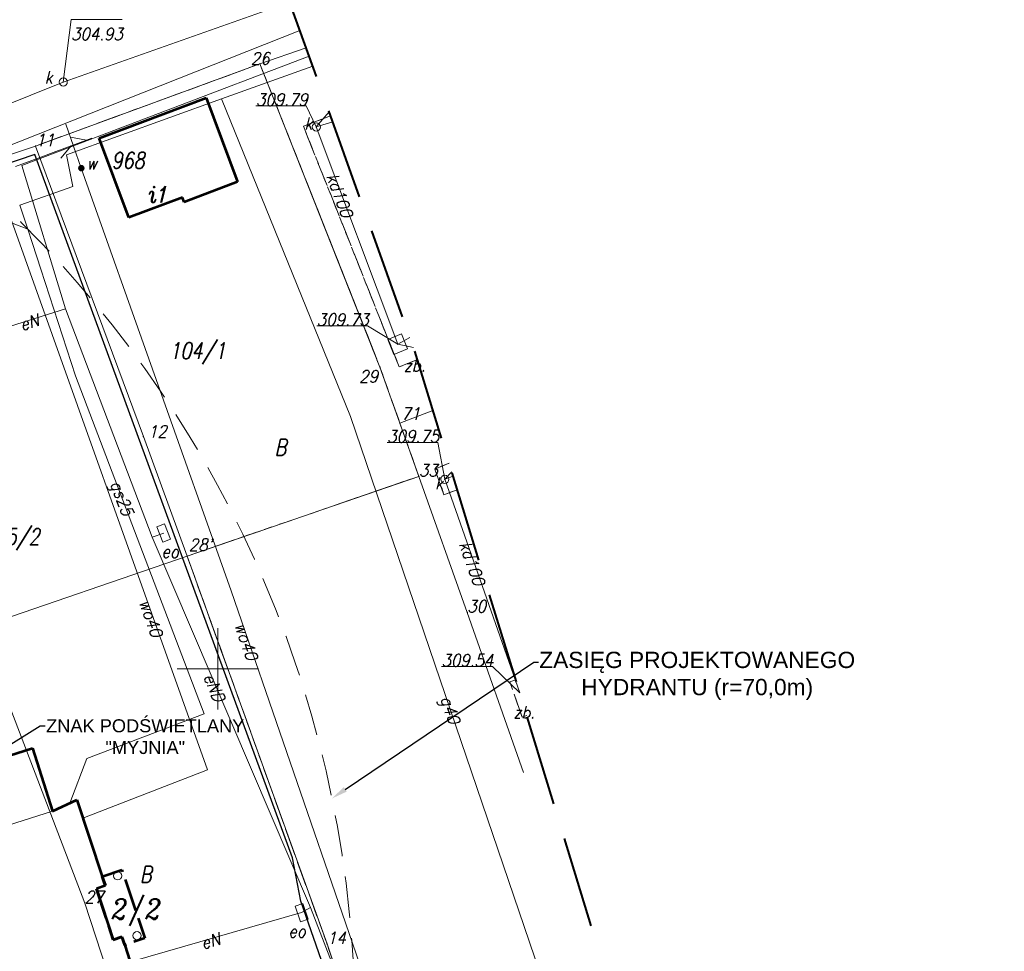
# Model space of a CAD drawing. Header units: metres. Extents: x 779 to 7046, y -512 to 9570.
# Tile 89 of 256: x 2230 to 2290, y -271 to -214. Entities that reach past the tile are written whole.
import ezdxf
from ezdxf import colors
from ezdxf.entities.mleader import LeaderData, LeaderLine
from ezdxf.math import Vec2, Vec3

# ---------------------------------------------------------------- set-up
doc = ezdxf.new("R2010")
doc.units = ezdxf.units.M
for name, pattern in [('0.5_0.5', [1, 0.5, -0.5]), ('1.5_0.5', [2, 1.5, -0.5]), ('2.0_0.5', [2.5, 2, -0.5]), ('CIĄGłA', [0]), ('DASHEDX2', [38.1, 25.4, -12.7]), ('DGN Style 3', [7.83309, 5.595065, -2.238026])]:
    doc.linetypes.add(name, pattern=pattern)
for name, color, linetype, lineweight in [('203-punkt graniczny', 7, 'Continuous', 0), ('203-punkt graniczny-Atr103', 7, 'Continuous', 0), ('210-oznaczenie konturu użytku gruntowego', 7, 'Continuous', 0), ('211-numer działki ewidencyjnej', 7, 'Continuous', 0), ('217-kontur klasyfikacyjny', 7, 'Continuous', 0), ('218-kontur użytku gruntowego', 7, 'Continuous', 0), ('219-działka ewidencyjna', 7, 'Continuous', 0), ('311-podpora', 7, 'Continuous', 0), ('312-budynek ewidencyjny', 7, 'Continuous', 0), ('312-oznaczenie budynku ewidencyjnego', 7, 'Continuous', 0), ('312-oznaczenie budynku ewidencyjnego-Atr117', 7, 'Continuous', 0), ('320-blok - kondygnacja nadziemna', 7, 'Continuous', 0), ('AGP1_HATCH', 7, 'Continuous', 5), ('AGP1_OPISY', 7, 'Continuous', 13), ('blok - nawis', 7, 'Continuous', 0), ('blok - nawis-Atr25', 7, 'Continuous', 0), ('ogrodzenie trwałe (linia)', 7, 'Continuous', 0), ('przewód elektroenergetyczny (linia)-SEPOD', 7, 'Continuous', 0), ('przewód elektroenergetyczny (linia)-SEPOD-Atr1', 7, 'Continuous', 0), ('przewód gazowy (linia)-SG', 7, 'Continuous', 0), ('przewód gazowy (linia)-SG-Atr1', 7, 'Continuous', 0), ('przewód kanalizacyjny (linia)-SK', 7, 'Continuous', 0), ('przewód kanalizacyjny (linia)-SK-Atr1', 7, 'Continuous', 0), ('przewód telekomunikacyjny (linia)-STPOW - symbol', 7, 'Continuous', 0), ('przewód wodociągowy (linia)-SW', 7, 'Continuous', 0), ('przewód wodociągowy (linia)-SW-Atr1', 7, 'Continuous', 0), ('punkt o określonej wysokości (sieć kanalizacyjna)-SK', 7, 'Continuous', 0), ('punkt o określonej wysokości (sieć kanalizacyjna)-SK-Atr2', 7, 'Continuous', 0), ('punkt o określonej wysokości (sieć kanalizacyjna)-SK-Atr3', 7, 'Continuous', 0), ('Sekcje', 7, 'Continuous', 0), ('studzienka okrągła - przewód kanalizacyjny (punkt)-SK', 7, 'Continuous', 0), ('studzienka okrągła - przewód kanalizacyjny (punkt)-SK-Atr17', 7, 'Continuous', 0), ('szafa elektroenergetyczna (punkt)-SE', 7, 'Continuous', 0), ('szafa elektroenergetyczna (punkt)-SE-Atr17', 7, 'Continuous', 0), ('Zakres', 7, 'Continuous', 0), ('zasuwa - siec wodociągowa (punkt)-SW', 7, 'Continuous', 0), ('zasuwa - siec wodociągowa (punkt)-SW-Atr17', 7, 'Continuous', 0), ('zbiornik - przewód kanalizacyjny (punkt)-SK', 7, 'Continuous', 0), ('zbiornik - przewód kanalizacyjny (punkt)-SK-Atr17', 7, 'Continuous', 0)]:
    doc.layers.add(name, color=color, linetype=linetype, lineweight=lineweight)
doc.styles.add('ARIAL', font='arial.ttf')
doc.styles.get("Standard").update_dxf_attribs({"font": 'arial.ttf'})
doc.linetypes.add('902-500', pattern='A,3.75,[24,dgnlstyle-geo-mz.shx,S=0.002786,R=0,X=0,Y=0],3.75', length=7.5)

# ---------------------------------------------------------------- blocks, each defined once
blk = doc.blocks.new('311')
at = {"color": 0, "linetype": 'Continuous', "lineweight": -2, "ltscale": 10}
blk.add_circle((0, 0), 2.5, dxfattribs=at)
blk = doc.blocks.new('203')
at = {"linetype": 'Continuous', "lineweight": -2, "ltscale": 10}
h = blk.add_hatch(color=0, dxfattribs=at)
edge = h.paths.add_edge_path()
edge.add_arc((0, 0), 0.45, 0, 360)
blk = doc.blocks.new('US15')
at = {"color": 0, "linetype": 'Continuous', "lineweight": -2, "ltscale": 10}
blk.add_circle((0, 0), 2.5, dxfattribs=at)
blk = doc.blocks.new('PW01_1')
at = {"linetype": 'Continuous', "lineweight": 13, "ltscale": 10}
h = blk.add_hatch(color=0, dxfattribs=at)
edge = h.paths.add_edge_path()
edge.add_arc((0, 0), 0.45, 0, 360)
blk = doc.blocks.new('US27')
at = {"color": 0, "linetype": 'Continuous', "lineweight": -2, "ltscale": 10}
for p, q in [((-5, -4.5), (-5, 4.5)), ((-5, 4.5), (5, 4.5)), ((5, -4.5), (5, 4.5)), ((-5, -4.5), (5, -4.5))]:
    blk.add_line(p, q, dxfattribs=at)
blk = doc.blocks.new('US25_2')
at = {"linetype": 'Continuous', "lineweight": -2, "ltscale": 10}
h = blk.add_hatch(color=0, dxfattribs=at)
edge = h.paths.add_edge_path()
edge.add_arc((0, 0), 2, 0, 360)
blk = doc.blocks.new('PT01')
at = {"color": 0, "linetype": 'Continuous', "lineweight": 13, "ltscale": 10}
for p, q in [((6.5, 0), (0, 0)), ((6.5, 0), (16.5, 0)), ((16.5, 0), (26.5, 0)), ((26.5, 0), (36.5, 0)), ((36.5, 0), (27.84, -5)), ((36.5, 0), (46.5, 0)), ((46.5, 0), (37.84, 5)), ((46.5, 0), (50, 0))]:
    blk.add_line(p, q, dxfattribs=at)
blk = doc.blocks.new('US18_1')
at = {"color": 0, "linetype": 'Continuous', "lineweight": -2, "ltscale": 10}
for p, q in [((-5, -2.5), (-5, 2.5)), ((-5, 2.5), (5, 2.5)), ((5, -2.5), (5, 2.5)), ((-5, -2.5), (5, -2.5))]:
    blk.add_line(p, q, dxfattribs=at)
blk = doc.blocks.new('PZT MDCP podkład')
at = {"layer": '217-kontur klasyfikacyjny', "color": 252, "linetype": '1.5_0.5', "lineweight": 13, "true_color": 0x939598, "flags": 128}
for points in [[(2164.946, 147.386), (2178.726, 152.436)], [(2178.726, 152.436), (2186.096, 133.796)], [(2181.396, 148.606), (2183.059, 149.234)], [(2187.276, 133.816), (2181.396, 148.606)], [(2188.392, 134.266), (2187.276, 133.816)], [(2186.096, 133.796), (2187.316, 130.366)], [(2187.316, 130.366), (2188.486, 127.096)], [(2189.466, 127.546), (2190.347, 127.901)], [(2188.486, 127.096), (2174.256, 122.196)], [(2190.026, 125.966), (2189.466, 127.546)], [(2190.846, 126.277), (2190.026, 125.966)], [(2174.256, 122.196), (2182.846, 98.376)], [(2194.066, 114.466), (2194.434, 114.596)], [(2194.826, 112.296), (2194.066, 114.466)], [(2195.109, 112.397), (2194.826, 112.296)], [(2182.846, 98.376), (2189.436, 78.656)]]:
    blk.add_lwpolyline(points, dxfattribs=at)
at = {"layer": '218-kontur użytku gruntowego', "color": 252, "linetype": '0.5_0.5', "lineweight": 13, "true_color": 0x939598, "flags": 128}
for points in [[(2164.946, 147.386), (2178.726, 152.436)], [(2178.726, 152.436), (2164.946, 147.386)], [(2178.726, 152.436), (2186.096, 133.796)], [(2186.096, 133.796), (2178.726, 152.436)], [(2181.396, 148.606), (2183.059, 149.234)], [(2183.059, 149.234), (2181.396, 148.606)], [(2187.276, 133.816), (2181.396, 148.606)], [(2181.396, 148.606), (2187.276, 133.816)], [(2188.392, 134.266), (2187.276, 133.816)], [(2187.276, 133.816), (2188.392, 134.266)], [(2186.096, 133.796), (2187.316, 130.366)], [(2187.316, 130.366), (2186.096, 133.796)], [(2187.316, 130.366), (2188.486, 127.096)], [(2188.486, 127.096), (2187.316, 130.366)], [(2189.466, 127.546), (2190.347, 127.901)], [(2190.347, 127.901), (2189.466, 127.546)], [(2188.486, 127.096), (2174.256, 122.196)], [(2174.256, 122.196), (2188.486, 127.096)], [(2190.026, 125.966), (2189.466, 127.546)], [(2189.466, 127.546), (2190.026, 125.966)], [(2190.846, 126.277), (2190.026, 125.966)], [(2190.026, 125.966), (2190.846, 126.277)], [(2174.256, 122.196), (2182.846, 98.376)], [(2182.846, 98.376), (2174.256, 122.196)], [(2194.066, 114.466), (2194.434, 114.596)], [(2194.434, 114.596), (2194.066, 114.466)], [(2194.826, 112.296), (2194.066, 114.466)], [(2194.066, 114.466), (2194.826, 112.296)], [(2195.109, 112.397), (2194.826, 112.296)], [(2194.826, 112.296), (2195.109, 112.397)], [(2182.846, 98.376), (2189.436, 78.656)], [(2189.436, 78.656), (2182.846, 98.376)]]:
    blk.add_lwpolyline(points, dxfattribs=at)
at = {"layer": '219-działka ewidencyjna', "color": 252, "linetype": 'Continuous', "lineweight": 13, "true_color": 0x939598, "flags": 128}
for points in [[(2181.558, 153.426), (2178.726, 152.436)], [(2164.946, 147.386), (2178.726, 152.436)], [(2186.096, 133.796), (2178.726, 152.436)], [(2164.946, 147.386), (2151.846, 142.986)], [(2171.566, 129.536), (2164.946, 147.386)], [(2186.096, 133.796), (2187.316, 130.366)], [(2187.316, 130.366), (2189.352, 131.142)], [(2188.486, 127.096), (2187.316, 130.366)], [(2171.566, 129.536), (2174.256, 122.196)], [(2174.256, 122.196), (2188.486, 127.096)], [(2191.456, 118.736), (2188.486, 127.096)], [(2174.256, 122.196), (2161.486, 117.806)], [(2182.846, 98.376), (2174.256, 122.196)], [(2191.456, 118.736), (2194.916, 108.896)], [(2167.976, 100.886), (2161.486, 117.806)], [(2167.976, 100.886), (2176.346, 75.236)], [(2182.846, 98.376), (2189.436, 78.656)]]:
    blk.add_lwpolyline(points, dxfattribs=at)
at = {"layer": '312-budynek ewidencyjny', "color": 252, "linetype": 'Continuous', "lineweight": 53, "true_color": 0x939598, "flags": 128}
for points in [[(2168.846, 147.876), (2175.426, 150.356)], [(2175.426, 150.356), (2177.356, 145.186)], [(2170.666, 142.986), (2168.846, 147.876)], [(2177.356, 145.186), (2174.076, 143.946)], [(2173.966, 144.216), (2170.666, 142.986)], [(2174.076, 143.946), (2173.966, 144.216)], [(2157.156, 107.976), (2164.756, 110.406)], [(2164.756, 110.406), (2165.976, 106.536)], [(2165.976, 106.536), (2167.486, 107.216)], [(2167.486, 107.216), (2169.036, 102.516)], [(2169.036, 102.516), (2169.236, 101.956)], [(2169.236, 101.956), (2168.696, 101.766)], [(2168.696, 101.766), (2169.716, 98.626)], [(2169.716, 98.626), (2170.246, 98.816)], [(2170.246, 98.816), (2170.436, 98.306)], [(2170.436, 98.306), (2171.816, 93.936)]]:
    blk.add_lwpolyline(points, dxfattribs=at)
at = {"layer": '320-blok - kondygnacja nadziemna', "color": 252, "linetype": 'Continuous', "lineweight": 13, "true_color": 0x939598, "flags": 128}
for points in [[(2158.376, 104.106), (2157.156, 107.976), (2164.756, 110.406), (2165.976, 106.536), (2158.376, 104.106)], [(2161.876, 90.766), (2160.526, 95.036), (2159.346, 94.646), (2157.946, 99.066), (2159.106, 99.416), (2157.666, 103.906), (2158.376, 104.106), (2165.976, 106.536), (2167.486, 107.216), (2169.036, 102.516), (2169.236, 101.956), (2168.696, 101.766), (2169.716, 98.626), (2170.246, 98.816), (2170.436, 98.306), (2171.816, 93.936), (2161.876, 90.766)]]:
    blk.add_lwpolyline(points, close=True, dxfattribs=at)
at = {"layer": 'blok - nawis', "color": 252, "linetype": '2.0_0.5', "lineweight": 53, "true_color": 0x939598, "flags": 128}
blk.add_lwpolyline([(2170.436, 98.306), (2170.246, 98.816), (2169.716, 98.626), (2168.696, 101.766), (2169.236, 101.956), (2169.036, 102.516), (2170.246, 102.936), (2171.646, 98.726), (2170.436, 98.306)], close=True, dxfattribs=at)
at = {"layer": 'ogrodzenie trwałe (linia)', "color": 252, "linetype": '902-500', "lineweight": 30, "true_color": 0x939598, "flags": 128}
blk.add_lwpolyline([(2201.026, 25.936), (2203.096, 26.226), (2196.526, 52.656), (2189.216, 78.326), (2185.026, 90.136), (2181.246, 100.996), (2180.716, 103.656), (2164.906, 146.866), (2145.896, 140.406), (2135.536, 136.576), (2142.946, 119.686), (2154.066, 91.526), (2156.856, 82.926), (2163.326, 62.136), (2173.076, 21.416), (2181.186, 20.276), (2186.806, 20.096), (2192.936, 20.706), (2195.036, 22.776), (2196.636, 25.266), (2198.206, 25.546)], dxfattribs=at)
at = {"layer": 'przewód elektroenergetyczny (linia)-SEPOD', "color": 252, "linetype": 'Continuous', "lineweight": 13, "true_color": 0x939598, "flags": 128}
for points in [[(2181.748, 152.897), (2164.096, 146.196), (2166.786, 137.396), (2172.116, 123.356), (2181.826, 100.616)], [(2166.786, 137.396), (2163.016, 136.196)], [(2172.116, 123.356), (2172.816, 123.616)], [(2181.286, 100.296), (2181.826, 100.616), (2186.086, 89.606), (2191.076, 74.546), (2195.326, 60.626), (2196.796, 54.206), (2204.366, 24.576), (2204.316, 23.616)], [(2181.286, 100.296), (2170.766, 97.266)]]:
    blk.add_lwpolyline(points, dxfattribs=at)
at = {"layer": 'przewód gazowy (linia)-SG', "color": 252, "linetype": 'Continuous', "lineweight": 13, "true_color": 0x939598, "flags": 128}
for points in [[(2176.366, 150.276), (2181.965, 152.291)], [(2164.466, 142.286), (2163.976, 143.756), (2167.226, 144.906), (2166.836, 146.846), (2176.366, 150.276)], [(2218.756, 25.936), (2218.646, 26.816), (2216.386, 35.876), (2210.336, 56.836), (2208.416, 56.376), (2198.506, 88.976), (2184.296, 130.766), (2176.366, 150.276)], [(2154.166, 139.286), (2153.496, 142.026), (2159.546, 144.176), (2164.466, 142.286)], [(2164.466, 142.286), (2167.396, 133.276), (2175.306, 112.516), (2168.086, 109.766), (2167.056, 107.026)]]:
    blk.add_lwpolyline(points, dxfattribs=at)
at = {"layer": 'przewód kanalizacyjny (linia)-SK', "color": 252, "linetype": 'Continuous', "lineweight": 13, "true_color": 0x939598, "flags": 128}
for points in [[(2134.056, 134.756), (2134.446, 138.376), (2166.646, 151.316), (2180.559, 156.216)], [(2182.186, 148.556), (2182.966, 149.494)], [(2187.186, 135.216), (2182.186, 148.556), (2183.191, 148.868)], [(2188.152, 135.015), (2187.186, 135.216), (2187.936, 135.617)], [(2194.676, 113.806), (2190.076, 126.916), (2190.512, 127.365)], [(2190.076, 126.916), (2190.593, 127.102)]]:
    blk.add_lwpolyline(points, dxfattribs=at)
at = {"layer": 'przewód wodociągowy (linia)-SW', "color": 252, "linetype": 'Continuous', "lineweight": 13, "true_color": 0x939598, "flags": 128}
for points in [[(2181.176, 154.492), (2161.836, 146.826)], [(2212.546, 42.076), (2213.286, 42.306), (2209.436, 56.186), (2197.426, 57.456), (2187.826, 88.496), (2176.956, 120.056), (2167.756, 146.026), (2166.796, 148.736)], [(2167.856, 106.096), (2175.496, 109.066), (2162.736, 144.816), (2161.836, 146.826)]]:
    blk.add_lwpolyline(points, dxfattribs=at)
at = {"layer": 'punkt o określonej wysokości (sieć kanalizacyjna)-SK-Atr2', "color": 252, "lineweight": 13, "true_color": 0x939598, "flags": 128}
for points in [[(2166.646, 151.316), (2167.126, 155.156), (2170.267, 155.156)], [(2182.186, 148.556), (2181.556, 149.856), (2178.479, 149.856)], [(2187.186, 135.216), (2185.326, 136.336), (2182.217, 136.336)], [(2190.076, 126.916), (2189.646, 129.176), (2186.537, 129.176)], [(2194.676, 113.806), (2193.016, 115.406), (2189.875, 115.406)]]:
    blk.add_lwpolyline(points, dxfattribs=at)
at = {"layer": 'Sekcje', "color": 252, "linetype": 'Continuous', "lineweight": 13, "true_color": 0x939598}
for p, q in [((2176.136, 117.776), (2176.136, 112.776)), ((2173.636, 115.276), (2178.636, 115.276))]:
    blk.add_line(p, q, dxfattribs=at)
at = {"layer": 'Zakres', "color": 252, "linetype": 'DGN Style 3', "lineweight": 40, "true_color": 0x939598, "flags": 128}
blk.add_lwpolyline([(2174.696, 172.586), (2130.246, 158.476), (2070.276, 140.136), (2076.276, 101.676), (2103.086, -22.494), (2224.436, 10.666), (2208.436, 67.156), (2203.276, 85.806), (2188.226, 134.806), (2174.696, 172.586)], close=True, dxfattribs=at)
at = {"layer": '203-punkt graniczny', "color": 252, "linetype": 'Continuous', "lineweight": 13, "true_color": 0x939598, "xscale": 0.1, "yscale": 0.1, "zscale": 0.1}
for p in [(2178.726, 152.436), (2164.946, 147.386), (2186.096, 133.796), (2187.316, 130.366), (2171.566, 129.536), (2188.486, 127.096), (2174.256, 122.196), (2191.456, 118.736), (2167.976, 100.886), (2182.846, 98.376)]:
    blk.add_blockref('203', p, dxfattribs=at)
at = {"layer": '311-podpora', "color": 252, "linetype": 'Continuous', "lineweight": 13, "true_color": 0x939598, "xscale": 0.1, "yscale": 0.1, "zscale": 0.1}
for p in [(2169.986, 102.556), (2171.176, 98.886)]:
    blk.add_blockref('311', p, dxfattribs=at)
at = {"layer": 'przewód telekomunikacyjny (linia)-STPOW - symbol', "color": 252, "linetype": 'Continuous', "lineweight": 13, "true_color": 0x939598, "xscale": 0.1, "yscale": 0.1, "zscale": 0.1, "rotation": 20.378}
blk.add_blockref('PT01', (2163.716, 146.136), dxfattribs=at)
at = {"layer": 'punkt o określonej wysokości (sieć kanalizacyjna)-SK', "color": 252, "linetype": 'Continuous', "lineweight": 13, "true_color": 0x939598, "xscale": 0.1, "yscale": 0.1, "zscale": 0.1}
for p in [(2166.646, 151.316), (2182.186, 148.556), (2187.186, 135.216), (2190.076, 126.916)]:
    blk.add_blockref('PW01_1', p, dxfattribs=at)
at = {"layer": 'studzienka okrągła - przewód kanalizacyjny (punkt)-SK', "color": 252, "linetype": 'Continuous', "lineweight": 13, "true_color": 0x939598, "xscale": 0.1, "yscale": 0.1, "zscale": 0.1}
for p in [(2166.646, 151.316), (2182.186, 148.556), (2190.076, 126.916)]:
    blk.add_blockref('US15', p, dxfattribs=at)
at = {"layer": 'szafa elektroenergetyczna (punkt)-SE', "color": 252, "linetype": 'Continuous', "lineweight": 13, "true_color": 0x939598, "xscale": 0.1, "yscale": 0.1, "zscale": 0.1}
for p, rotation in [((2172.816, 123.616), 291.516), ((2181.286, 100.296), 288.7189999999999)]:
    blk.add_blockref('US18_1', p, dxfattribs=dict(at, rotation=rotation))
at = {"layer": 'zasuwa - siec wodociągowa (punkt)-SW', "color": 252, "linetype": 'Continuous', "lineweight": 13, "true_color": 0x939598, "xscale": 0.1, "yscale": 0.1, "zscale": 0.1, "rotation": 26.814}
blk.add_blockref('US25_2', (2167.756, 146.026), dxfattribs=at)
at = {"layer": 'zbiornik - przewód kanalizacyjny (punkt)-SK', "color": 252, "linetype": 'Continuous', "lineweight": 13, "true_color": 0x939598, "xscale": 0.1, "yscale": 0.1, "zscale": 0.1, "rotation": 291.929}
blk.add_blockref('US27', (2187.186, 135.216), dxfattribs=at)
at = {"layer": '203-punkt graniczny-Atr103', "color": 252, "lineweight": 13, "true_color": 0x939598, "char_height": 0.75, "attachment_point": 7, "line_spacing_factor": 0.6}
for s, insert in [('\\FITALIC_1250;\\H1x;\\W0.9;26', (2178.167, 152.391)), ('\\FITALIC_1250;\\H1x;\\W0.9;11', (2164.946, 147.386)), ('\\FITALIC_1250;\\H1x;\\W0.9;11', (2164.946, 147.386)), ('\\FITALIC_1250;\\H1x;\\W0.9;29', (2184.82, 132.859)), ('\\FITALIC_1250;\\H1x;\\W0.9;71', (2187.395, 130.568)), ('\\FITALIC_1250;\\H1x;\\W0.9;12', (2171.846, 129.477)), ('\\FITALIC_1250;\\H1x;\\W0.9;33', (2188.486, 127.096)), ('\\FITALIC_1250;\\H1x;\\W0.9;33', (2188.486, 127.096)), ("\\FITALIC_1250;\\H1x;\\W0.9;28'", (2174.356, 122.516)), ('\\FITALIC_1250;\\H1x;\\W0.9;30', (2191.456, 118.736)), ('\\FITALIC_1250;\\H1x;\\W0.9;30', (2191.456, 118.736)), ('\\FITALIC_1250;\\H1x;\\W0.9;27', (2167.976, 100.886)), ('\\FITALIC_1250;\\H1x;\\W0.9;27', (2167.976, 100.886)), ('\\FITALIC_1250;\\H1x;\\W0.9;14', (2182.846, 98.376)), ('\\FITALIC_1250;\\H1x;\\W0.9;14', (2182.846, 98.376))]:
    blk.add_mtext(s, dxfattribs=dict(at, insert=insert))
at = {"layer": '210-oznaczenie konturu użytku gruntowego', "color": 252, "linetype": 'Continuous', "lineweight": 13, "true_color": 0x939598, "char_height": 1, "attachment_point": 7, "line_spacing_factor": 0.6}
for insert in [(2179.635, 128.384), (2171.356, 102.143)]:
    blk.add_mtext('\\FITALIC_1250;\\H1x;\\W0.79;B', dxfattribs=dict(at, insert=insert))
at = {"layer": '211-numer działki ewidencyjnej', "color": 252, "linetype": 'Continuous', "lineweight": 13, "true_color": 0x939598, "char_height": 1, "attachment_point": 1, "line_spacing_factor": 0.6}
for s, insert in [('\\FITALIC_1250;\\H1x;\\W0.79;104/1', (2173.166, 135.316)), ('\\FITALIC_1250;\\H1x;\\W0.79;105/2', (2161.746, 123.886))]:
    blk.add_mtext(s, dxfattribs=dict(at, insert=insert))
at = {"layer": '312-oznaczenie budynku ewidencyjnego', "color": 252, "linetype": 'Continuous', "lineweight": 13, "true_color": 0x939598, "insert": (2169.606, 146.003), "char_height": 1, "attachment_point": 7, "line_spacing_factor": 0.6}
blk.add_mtext('\\FITALIC_1250;\\H1x;\\W0.79;968', dxfattribs=at)
at = {"layer": '312-oznaczenie budynku ewidencyjnego-Atr117', "color": 252, "lineweight": 13, "true_color": 0x939598, "insert": (2171.876, 143.923), "char_height": 1, "attachment_point": 7, "line_spacing_factor": 0.6}
blk.add_mtext('\\FITALIC_1250;\\H1x;\\W0.9;i1', dxfattribs=at)
at = {"layer": 'blok - nawis-Atr25', "color": 252, "lineweight": 13, "true_color": 0x939598, "insert": (2169.606, 99.48), "char_height": 1.25, "attachment_point": 7, "line_spacing_factor": 0.6}
blk.add_mtext('\\FITALIC_1250;\\H1x;\\W0.9;2/2', dxfattribs=at)
at = {"layer": 'przewód elektroenergetyczny (linia)-SEPOD-Atr1', "color": 252, "lineweight": 13, "true_color": 0x939598, "char_height": 0.75, "attachment_point": 4, "line_spacing_factor": 0.6}
for s, insert, rotation in [('\\FITALIC_1250;\\H1x;\\W0.9;eN', (2164.004, 136.377), 17.589), ('\\FITALIC_1250;\\H1x;\\W0.9;eND', (2175.581, 114.937), 293.122), ('\\FITALIC_1250;\\H1x;\\W0.9;eN', (2175.131, 98.396), 16.031)]:
    blk.add_mtext(s, dxfattribs=dict(at, insert=insert, rotation=rotation))
at = {"layer": 'przewód gazowy (linia)-SG-Atr1', "color": 252, "lineweight": 13, "true_color": 0x939598, "char_height": 0.75, "attachment_point": 4, "line_spacing_factor": 0.6}
for s, insert, rotation in [('\\FITALIC_1250;\\H1x;\\W0.9;gs25', (2169.75, 126.742), 290.81), ('\\FITALIC_1250;\\H1x;\\W0.9;g40', (2190.028, 113.526), 288.714)]:
    blk.add_mtext(s, dxfattribs=dict(at, insert=insert, rotation=rotation))
at = {"layer": 'przewód kanalizacyjny (linia)-SK-Atr1', "color": 252, "lineweight": 13, "true_color": 0x939598, "char_height": 0.75, "attachment_point": 4, "line_spacing_factor": 0.6}
for insert, rotation in [((2183.139, 145.663), 290.546), ((2191.298, 123.065), 289.335)]:
    blk.add_mtext('\\FITALIC_1250;\\H1x;\\W0.9;kd100', dxfattribs=dict(at, insert=insert, rotation=rotation))
at = {"layer": 'przewód wodociągowy (linia)-SW-Atr1', "color": 252, "lineweight": 13, "true_color": 0x939598, "char_height": 0.75, "attachment_point": 4, "line_spacing_factor": 0.6}
for insert, rotation in [((2171.639, 119.495), 289.567), ((2177.508, 118.076), 288.936)]:
    blk.add_mtext('\\FITALIC_1250;\\H1x;\\W0.9;wo40', dxfattribs=dict(at, insert=insert, rotation=rotation))
at = {"layer": 'punkt o określonej wysokości (sieć kanalizacyjna)-SK-Atr2', "color": 252, "lineweight": 13, "true_color": 0x939598, "char_height": 0.75, "attachment_point": 7, "line_spacing_factor": 0.6}
for s, insert in [('\\FITALIC_1250;\\H1x;\\W0.9;309.79', (2178.479, 149.864)), ('\\FITALIC_1250;\\H1x;\\W0.9;309.73', (2182.217, 136.343)), ('\\FITALIC_1250;\\H1x;\\W0.9;309.75', (2186.537, 129.184)), ('\\FITALIC_1250;\\H1x;\\W0.9;309.54', (2189.875, 115.414))]:
    blk.add_mtext(s, dxfattribs=dict(at, insert=insert))
at = {"layer": 'punkt o określonej wysokości (sieć kanalizacyjna)-SK-Atr3', "color": 252, "lineweight": 13, "true_color": 0x939598, "insert": (2167.126, 153.888), "char_height": 0.75, "attachment_point": 7, "line_spacing_factor": 0.6}
blk.add_mtext('\\FITALIC_1250;\\H1x;\\W0.9;304.93', dxfattribs=at)
at = {"layer": 'studzienka okrągła - przewód kanalizacyjny (punkt)-SK-Atr17', "color": 252, "lineweight": 13, "true_color": 0x939598, "char_height": 0.75, "attachment_point": 7, "line_spacing_factor": 0.6}
for insert in [(2165.496, 151.236), (2181.446, 148.396), (2189.476, 126.306)]:
    blk.add_mtext('\\FITALIC_1250;\\H1x;\\W0.9;k', dxfattribs=dict(at, insert=insert))
at = {"layer": 'szafa elektroenergetyczna (punkt)-SE-Atr17', "color": 252, "lineweight": 13, "true_color": 0x939598, "char_height": 0.75, "attachment_point": 7, "line_spacing_factor": 0.6}
for insert in [(2172.676, 122.095), (2180.47, 98.776)]:
    blk.add_mtext('\\FITALIC_1250;\\H1x;\\W0.9;eo', dxfattribs=dict(at, insert=insert))
at = {"layer": 'zasuwa - siec wodociągowa (punkt)-SW-Atr17', "color": 252, "lineweight": 13, "true_color": 0x939598, "insert": (2168.076, 145.946), "char_height": 0.75, "attachment_point": 7, "line_spacing_factor": 0.6}
blk.add_mtext('\\FITALIC_1250;\\H1x;\\W0.9;w', dxfattribs=at)
at = {"layer": 'zbiornik - przewód kanalizacyjny (punkt)-SK-Atr17', "color": 252, "lineweight": 13, "true_color": 0x939598, "char_height": 0.75, "attachment_point": 7, "line_spacing_factor": 0.6}
for insert in [(2187.556, 133.536), (2194.286, 112.236)]:
    blk.add_mtext('\\FITALIC_1250;\\H1x;\\W0.9;zb.', dxfattribs=dict(at, insert=insert))

msp = doc.modelspace()

# ---------------------------------------------------------------- hatches: boundary and pattern name
at = {"layer": 'AGP1_HATCH', "lineweight": 15, "transparency": 33554625}
h = msp.add_hatch(dxfattribs=at)
h.set_pattern_fill('GRASS', color=64, scale=0.02, angle=24.61093)
edge = h.paths.add_edge_path()
edge.add_line((2201.155, -232.06), (2187.755, -236.764))
edge.add_line((2187.755, -236.764), (2189.333, -245.236))
edge.add_line((2189.333, -245.236), (2200.149, -243.221))
edge.add_line((2200.149, -243.221), (2200.649, -243.128))
edge.add_arc((2201.59, -248.191), 5.15, 21.51777, 100.53505, ccw=False)
edge.add_line((2206.381, -246.302), (2206.676, -247.049))
edge.add_line((2206.676, -247.049), (2210.151, -255.863))
edge.add_line((2210.151, -255.863), (2213.734, -264.952))
edge.add_line((2213.734, -264.952), (2217.79, -275.238))
edge.add_line((2217.79, -275.238), (2215.443, -266.969))
edge.add_line((2215.443, -266.969), (2207.465, -246.73))
edge.add_line((2207.465, -246.73), (2201.155, -232.06))
h.paths.add_polyline_path([(2193.681, -336.48), (2194.272, -339.788), (2190.669, -340.432), (2190.078, -337.124)], flags=16)
h.paths.add_polyline_path([(2174.949, -253.204), (2174.18, -249.075), (2176.736, -248.599), (2177.505, -252.728)], flags=16)
h.paths.add_polyline_path([(2213.207, -340.386), (2212.586, -338.847), (2213.476, -338.488), (2214.097, -340.027)], flags=16)
h.paths.add_polyline_path([(2215.035, -268.25), (2214.426, -266.706), (2215.04, -266.464), (2215.649, -268.008)], flags=17)
edge = h.paths.add_edge_path()
edge.add_line((2222.136, -341.015), (2223.664, -341.192))
edge.add_line((2223.664, -341.192), (2227.521, -342.29))
edge.add_line((2227.521, -342.29), (2233.308, -344.457))
edge.add_line((2233.308, -344.457), (2237.862, -347.858))
edge.add_line((2237.862, -347.858), (2239.041, -348.66))
edge.add_line((2239.041, -348.66), (2233.605, -326.01))
edge.add_line((2233.605, -326.01), (2228.175, -303.9))
edge.add_line((2228.175, -303.9), (2222.495, -286.13))
edge.add_line((2222.495, -286.13), (2217.355, -271.82))
edge.add_line((2217.355, -271.82), (2215.443, -266.969))
edge.add_line((2215.443, -266.969), (2217.79, -275.238))
edge.add_line((2217.79, -275.238), (2221.381, -285.279))
edge.add_line((2221.381, -285.279), (2223.235, -291.356))
edge.add_line((2223.235, -291.356), (2227.886, -315.161))
edge.add_arc((2212.625, -317.085), 15.382, -38.16125, 7.18698, ccw=False)
edge.add_arc((2211.041, -315.811), 17.415, 289.85209, 321.76512, ccw=False)
edge.add_line((2216.955, -332.191), (2213.092, -333.5))
edge.add_arc((2214.563, -337.058), 3.851, 112.44961, 197.88556)
edge.add_line((2210.898, -338.241), (2211.273, -339.403))
edge.add_arc((2213.414, -338.797), 2.225, 195.8025, 221.5125)
edge.add_arc((2213.798, -338.871), 2.483, 214.34887, 282.10387)
edge.add_line((2214.319, -341.299), (2219.145, -339.35))
edge.add_line((2219.145, -339.35), (2222.136, -341.015))
edge = h.paths.add_edge_path()
edge.add_line((2182.307, -273.042), (2181.363, -273.218))
edge.add_line((2181.363, -273.218), (2181.059, -271.586))
edge.add_line((2181.059, -271.586), (2182.003, -271.411))
edge.add_line((2182.003, -271.411), (2178.489, -252.545))
edge.add_line((2178.489, -252.545), (2177.505, -252.728))
edge.add_line((2177.505, -252.728), (2176.736, -248.599))
edge.add_line((2176.736, -248.599), (2177.719, -248.416))
edge.add_line((2177.719, -248.416), (2177.536, -247.433))
edge.add_line((2177.536, -247.433), (2178.519, -247.25))
edge.add_line((2178.519, -247.25), (2189.329, -245.236))
edge.add_line((2189.329, -245.236), (2187.755, -236.764))
edge.add_line((2187.755, -236.764), (2168.625, -243.48))
edge.add_line((2168.625, -243.48), (2167.595, -243.84))
edge.add_line((2167.595, -243.84), (2162.625, -245.59))
edge.add_line((2162.625, -245.59), (2166.545, -265.88))
edge.add_line((2166.545, -265.88), (2169.935, -283.36))
edge.add_line((2169.935, -283.36), (2178.195, -325.93))
edge.add_line((2178.195, -325.93), (2182.565, -325.84))
edge.add_line((2182.565, -325.84), (2182.575, -329.03))
edge.add_line((2182.575, -329.03), (2179.045, -329.11))
edge.add_line((2179.045, -329.11), (2179.735, -331.25))
edge.add_line((2179.735, -331.25), (2185.555, -348.24))
edge.add_line((2185.555, -348.24), (2190.115, -350.95))
edge.add_line((2190.115, -350.95), (2195.595, -348.85))
edge.add_line((2195.595, -348.85), (2198.507, -347.682))
edge.add_arc((2192.413, -339.706), 10.037, 307.38201, 339.78879)
edge.add_arc((2172.677, -334.532), 30.409, 343.48973, 347.83282)
edge.add_arc((2184.654, -337.353), 18.108, 348.57073, 353.36451)
edge.add_arc((2197.523, -339.13), 5.127, 356.46958, 372.8519)
edge.add_line((2202.522, -337.989), (2202.397, -337.364))
edge.add_line((2202.397, -337.364), (2201.307, -334.819))
edge.add_arc((2194.588, -338.265), 7.552, 27.15342, 42.17044)
edge.add_line((2200.185, -333.195), (2197.757, -330.782))
edge.add_arc((2203.598, -324.846), 8.328, 205.11356, 225.46112, ccw=False)
edge.add_arc((2210.401, -321.909), 15.736, 194.58389, 204.28253, ccw=False)
edge.add_line((2195.172, -325.872), (2193.015, -315.931))
edge.add_line((2193.015, -315.931), (2192.172, -311.386))
edge.add_line((2192.172, -311.386), (2189.32, -311.916))
edge.add_line((2189.32, -311.916), (2188.259, -306.214))
edge.add_line((2188.259, -306.214), (2191.115, -305.682))
edge.add_line((2191.115, -305.682), (2190.754, -303.349))
edge.add_arc((2197.626, -302.806), 6.894, 137.47662, 184.5106, ccw=False)
edge.add_arc((2192.177, -297.809), 0.5, 317.47662, 342.90502)
edge.add_arc((2191.651, -297.647), 1.05, 342.90502, 381.53202)
edge.add_line((2192.628, -297.262), (2185.882, -298.518))
edge.add_line((2185.882, -298.518), (2183.725, -286.938))
edge.add_line((2183.725, -286.938), (2184.856, -286.727))
edge.add_line((2184.856, -286.727), (2182.307, -273.042))
h.paths.add_polyline_path([(2218.228, -303.855), (2219.86, -303.551), (2219.981, -304.2), (2218.349, -304.504)], flags=16)
edge = h.paths.add_edge_path(flags=17)
edge.add_arc((2219.786, -319.83), 0.238, 186.51832, 320.53469)
edge.add_arc((2205.889, -312.511), 15.94, 332.05358, 352.53184)
edge.add_arc((2192.079, -311.841), 29.741, 354.71014, 368.27079)
edge.add_line((2221.511, -307.563), (2220.643, -303.117))
edge.add_arc((2219.03, -303.699), 1.714, 19.81504, 190.77871)
edge.add_line((2217.346, -304.019), (2217.675, -305.833))
edge.add_line((2217.675, -305.833), (2219.052, -313.206))
edge.add_arc((2158.761, -321.061), 60.801, 1.1345, 7.42259, ccw=False)

# ---------------------------------------------------------------- linework, layer by layer
at = {"color": 5, "linetype": 'DASHEDX2', "lineweight": 13, "ltscale": 0.1}
msp.add_circle((2180.533, -275.953), 70, dxfattribs=at)

# ---------------------------------------------------------------- block references
at = {"color": 18, "linetype": 'CIĄGłA', "lineweight": 5, "true_color": 0x000000}
msp.add_blockref('PZT MDCP podkład', (65.959, -369.147), dxfattribs=at)

# ---------------------------------------------------------------- leaders
at = {"layer": 'AGP1_OPISY'}
ml = msp.add_multileader_mtext('Standard', dxfattribs=at)
ml.set_content('ZASIĘG PROJEKTOWANEGO HYDRANTU (r=70,0m)', color=256, style='ARIAL')
ml.set_leader_properties()
ml.build(insert=Vec2(0, 0))
ml.multileader.update_dxf_attribs({"arrow_head_size": 1})
ctx = ml.context
ctx.base_point, ctx.char_height, ctx.arrow_head_size, ctx.landing_gap_size, ctx.plane_origin = Vec3(2261.799, -253.473), 1, 1, 0.08, Vec3(2307.882, -273.169)
ctx.text_align_type = 1
notes = []
notes.append((ctx, [(0, (1, 1, 0), (2261.498, -253.473), (1, 0), 0.3, [(0, [(2249.096, -261.84)], 0, [])])]))
ctx.mtext.insert, ctx.mtext.width, ctx.mtext.defined_height, ctx.mtext.alignment, ctx.mtext.flow_direction = Vec3(2271.536, -252.826), 22.31044, 9.297, 2, 5
ml = msp.add_multileader_mtext('Standard', dxfattribs=at)
ml.set_content('ZNAK PODŚWIETLANY\\P"MYJNIA"', color=256, style='ARIAL')
ml.set_leader_properties()
ml.build(insert=Vec2(0, 0))
ml.multileader.update_dxf_attribs({"arrow_head_size": 1})
ctx = ml.context
ctx.base_point, ctx.char_height, ctx.arrow_head_size, ctx.landing_gap_size, ctx.plane_origin = Vec3(2231.49, -257.379), 0.8, 1, 0.08, Vec3(2270.561, -273.599)
ctx.text_align_type = 1
notes.append((ctx, [(0, (1, 1, 0), (2231.189, -257.379), (1, 0), 0.3, [(0, [(2215.112, -267.328)], 0, [])])]))
ctx.mtext.insert, ctx.mtext.width, ctx.mtext.defined_height, ctx.mtext.alignment, ctx.mtext.flow_direction = Vec3(2237.64, -256.972), 22.31044, 9.297, 2, 5
for ctx, leaders in notes:
    for number, flags, end, landing, length, lines in leaders:
        leader = LeaderData()
        leader.index, (leader.has_last_leader_line, leader.has_dogleg_vector, leader.attachment_direction) = number, flags
        leader.last_leader_point, leader.dogleg_vector, leader.dogleg_length = Vec3(end), Vec3(landing), length
        for number, points, colour, breaks in lines:
            line = LeaderLine()
            line.index, line.vertices, line.color, line.breaks = number, Vec3.list(points), colors.encode_raw_color(colour), breaks
            leader.lines.append(line)
        ctx.leaders.append(leader)

doc.saveas('drawing.dxf')
